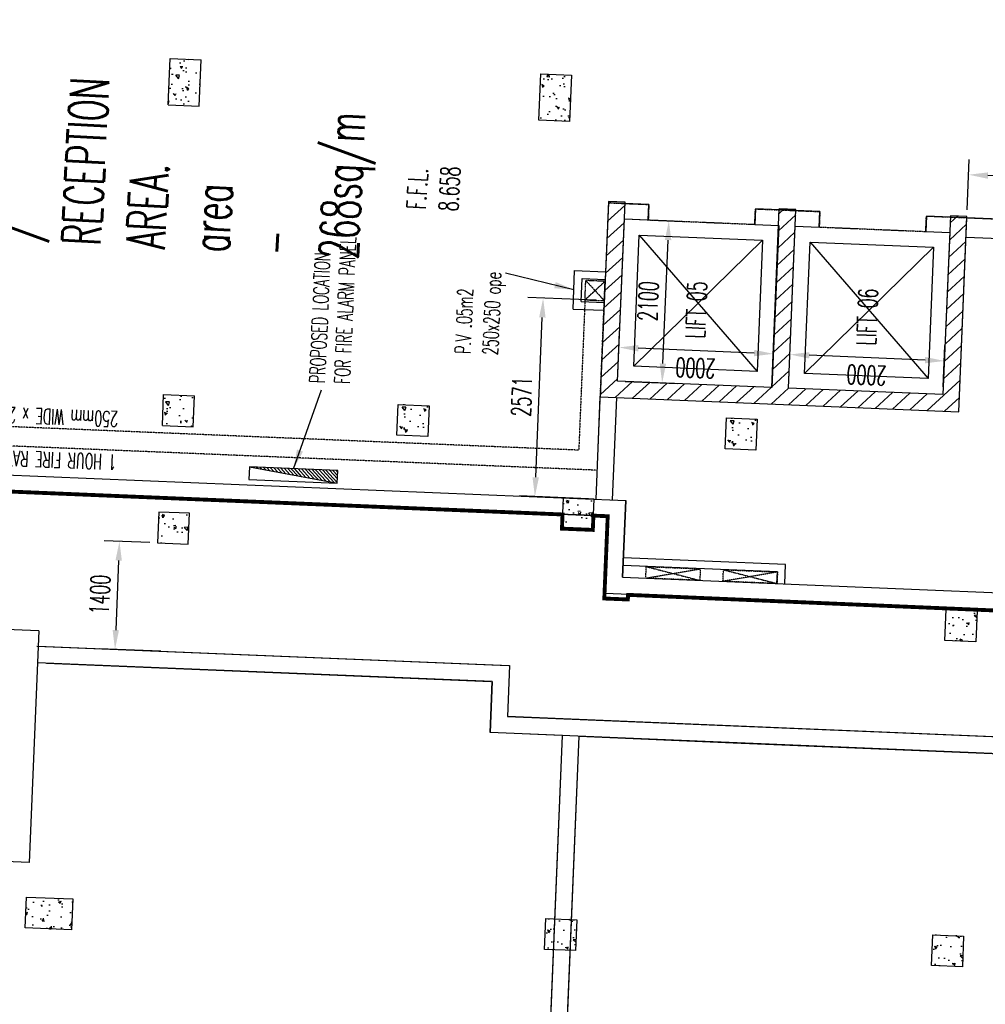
# Model space of a CAD drawing. Header units: millimetres. Extents: x 941089 to 2922714, y 799810 to 1997150.
# Tile 39 of 99: x 960613 to 973112, y 956780 to 969524. Entities that reach past the tile are written whole.
import ezdxf

# ---------------------------------------------------------------- set-up
doc = ezdxf.new("R2010")
doc.units = ezdxf.units.MM
doc.header["$LTSCALE"] = 10
doc.header["$PDMODE"] = 3
doc.header["$PDSIZE"] = 5
doc.linetypes.add('DASHDOT', pattern=[1, 0.5, -0.25, 0, -0.25])
doc.linetypes.add('L - PL-ext-00$0$HIDDEN', pattern=[0.375, 0.25, -0.125])
doc.layers.get('DEFPOINTS').update_dxf_attribs({"color": 21})
for name, color, linetype in [('AREA NET', 21, 'DASHDOT'), ('COLS EXT-00$0$CONC-SECTION', 6, 'Continuous'), ('COLS EXT-00$0$HATCH', 22, 'Continuous'), ('COLS EXT-00$0$WALL-INTERNAL', 4, 'Continuous'), ('COLS-00$0$CONC-SECTION', 6, 'Continuous'), ('COLS-00$0$HATCH', 22, 'Continuous'), ('FO-00$0$PL-00$0$FIT OUT AREA', 21, 'Continuous'), ('L - PL-ext-00$0$DIMS-MASONARY', 21, 'Continuous'), ('L - PL-ext-00$0$HIDDEN', 1, 'L - PL-ext-00$0$HIDDEN'), ('L - PL-ext-00$0$OPE', 21, 'L - PL-ext-00$0$HIDDEN'), ('L - PL-ext-00$0$STAIRS', 2, 'Continuous'), ('L - PL-ext-00$0$TEXT-25', 2, 'Continuous'), ('L - PL-ext-00$0$TEXT-35', 7, 'Continuous'), ('L - PL-ext-00$0$WALL-INTERNAL', 4, 'Continuous'), ('L - PL-ext-00$0$ZZ-VENT-DUCTS', 21, 'L - PL-ext-00$0$HIDDEN'), ('L-PL-00$0$FIT OUT AREA', 1, 'Continuous'), ('L-PL-00$0$TEXT-35', 7, 'Continuous'), ('L-PL-00$0$WALL-INTERNAL', 4, 'Continuous'), ('L-PL-00$0$WALL-STUD-PARTITIONS', 2, 'Continuous'), ('REVISION', 1, 'DASHDOT')]:
    doc.layers.add(name, color=color, linetype=linetype)
doc.styles.add('L - PL-ext-00$0$PL-01$0$STANDARD', font='romans.shx', dxfattribs={"width": 0.6})
doc.styles.add('L - PL-ext-00$0$ROMANS', font='romans.shx', dxfattribs={"width": 0.6})
doc.styles.add('L - PL-ext-00$0$Standard', font='romans.shx', dxfattribs={"width": 0.6})
doc.styles.add('L-PL-00$0$PL-01$0$STANDARD', font='romans.shx', dxfattribs={"width": 0.6})
doc.dimstyles.new('L - PL-ext-00$0$ROYCETON', dxfattribs={"dimscale": 100, "dimtxt": 2.5, "dimasz": 2.5, "dimexe": 2, "dimexo": 1, "dimgap": 1, "dimtad": 1, "dimdec": 0, "dimtxsty": 'L - PL-ext-00$0$Standard', "dimcen": 2.5, "dimclrd": 256, "dimclre": 256, "dimclrt": 2, "dimaunit": 1, "dimazin": 0, "dimtfac": 1, "dimtdec": 0, "dimtmove": 0, "dimatfit": 3, "dimfxl": 0, "dimarcsym": 0})
pattern_1 = [(131.636498, (0, 0), (84.537704, 355.85757), [38.1, -419.1]), (76.636498, (0, 0), (-388.30192, -14.15659), [30.48, -335.28]), (182.087498, (7.04, 29.65), (-303.7623, 341.70203), [32.38, -356.18]), (127.820698, (-100.5, 14.8), (162.04886, 524.16198), [57.15, -628.65]), (178.272098, (-87, 58.46), (-420.52623, 541.73646), [48.57, -534.27]), (72.820498, (-100.5, 14.8), (-420.52525, 541.73707), [45.72, -502.92]), (102.636498, (-68, 61.34), (246.461515, 270.25535), [38.1, -419.1]), (47.636498, (-68, 61.34), (-346.47976, 175.87087), [30.48, -335.28]), (153.087898, (-47.46, 83.86), (-100.01918, 446.12552), [32.38, -356.18]), (119.136498, (0, 0), (-166.413132, 30.709053), [0, -331.216, 0, -340.36, 0, -336.55]), (89.136498, (0, 0), (-178.792128, 161.361192), [0, -194.056, 0, -323.596, 0, -128.27]), (49.136498, (-16.48, -112.08), (50.779711, 266.630705), [0, -127, 0, -396.24, 0, -525.78]), (39.136498, (-23.87, -162.34), (-7.220553, 300.50442), [0, -165.1, 0, -263.144, 0, -373.38])]
pattern_2 = [(47.623854, (0, 0), (362.734386, -46.9574), [38.1, -419.1]), (352.623854, (0, 0), (-54.58275, 384.70705), [30.48, -335.28]), (98.074854, (30.23, -3.9), (308.15288, 337.74786), [32.38, -356.18]), (43.808054, (4.2, 101.5), (538.2058, -106.49006), [57.15, -628.65]), (94.259454, (49.06, 92.64), (494.9166, 474.74022), [48.57, -534.27]), (348.807854, (4.2, 101.5), (494.9173, 474.7393), [45.72, -502.92]), (18.623854, (53.92, 74.03), (294.48924, -216.92699), [38.1, -419.1]), (323.623854, (53.9, 74.03), (138.77053, 362.93461), [30.48, -335.28]), (69.075254, (78.46, 55.95), (433.25897, 146.00847), [32.38, -356.18]), (35.123854, (0, 0), (13.183147, 168.708568), [0, -331.216, 0, -340.36, 0, -336.55]), (5.123854, (0, 0), (141.83133, 194.64823), [0, -194.056, 0, -323.596, 0, -128.27]), (325.123854, (-113.19, 4.7), (270.472999, -22.690725), [0, -127, 0, -396.24, 0, -525.78]), (315.123854, (-163.94, 6.8), (298.11198, 38.526478), [0, -165.1, 0, -263.144, 0, -373.38])]

# ---------------------------------------------------------------- blocks, each defined once
blk = doc.blocks.new('COLS EXT-00')
at = {"layer": 'COLS EXT-00$0$HATCH'}
h = blk.add_hatch(dxfattribs=at)
h.set_pattern_fill('AR-CONC', color=256, scale=2, style=0)
h.set_pattern_definition(pattern_2)
h.paths.add_polyline_path([(962961, 969005), (962561, 969021), (962557, 968922), (962957, 968905)])
h.paths.add_polyline_path([(962940, 968505), (962541, 968522), (962536, 968422), (962936, 968405)])
h = blk.add_hatch(dxfattribs=at)
h.set_pattern_fill('AR-CONC', color=256, scale=2, angle=84.0126, style=0)
h.set_pattern_definition(pattern_1)
h.paths.add_polyline_path([(962940, 968505), (962957, 968905), (962557, 968922), (962541, 968522)])
h = blk.add_hatch(dxfattribs=at)
h.set_pattern_fill('AR-CONC', color=256, scale=2, style=0)
h.set_pattern_definition(pattern_2)
h.paths.add_polyline_path([(967757, 968806), (967357, 968822), (967353, 968723), (967753, 968706)])
h.paths.add_polyline_path([(967736, 968306), (967336, 968323), (967332, 968223), (967732, 968206)])
h = blk.add_hatch(dxfattribs=at)
h.set_pattern_fill('AR-CONC', color=256, scale=2, angle=84.0126, style=0)
h.set_pattern_definition(pattern_1)
h.paths.add_polyline_path([(967736, 968306), (967753, 968706), (967353, 968723), (967336, 968323)])
h = blk.add_hatch(dxfattribs=at)
h.set_pattern_fill('ANSI31', color=256, scale=50, style=0)
h.set_pattern_definition([(42.6164, (970565, 964754.97), (-107.4875, 116.825), [])])
h.paths.add_polyline_path([(970661, 967068), (970446, 967077), (970350, 964764), (968352, 964847), (968449, 967160), (968234, 967169), (968128, 964641), (972769, 964448), (972875, 966976), (972660, 966985), (972564, 964672), (970565, 964755)])
h = blk.add_hatch(dxfattribs=at)
h.set_pattern_fill('AR-CONC', color=256, scale=2, angle=84.0126, style=0)
h.set_pattern_definition(pattern_1)
h.paths.add_polyline_path([(962859, 964255), (962876, 964654), (962476, 964671), (962460, 964271)])
h = blk.add_hatch(dxfattribs=at)
h.set_pattern_fill('AR-CONC', color=256, scale=2, angle=84.0126, style=0)
h.set_pattern_definition([(131.636498, (-2181.6, 90.55), (84.537704, 355.85757), [38.1, -419.1]), (76.636498, (-2181.6, 90.55), (-388.30192, -14.15659), [30.48, -335.28]), (182.087498, (-2174.55, 120.2), (-303.7623, 341.70203), [32.38, -356.18]), (127.820698, (-2282.1, 105.32), (162.04886, 524.16198), [57.15, -628.65]), (178.272098, (-2268.6, 149), (-420.52623, 541.73646), [48.57, -534.27]), (72.820498, (-2282.1, 105.3), (-420.52525, 541.73707), [45.72, -502.92]), (102.636498, (-2249.6, 151.9), (246.461515, 270.25535), [38.1, -419.1]), (47.636498, (-2249.6, 151.9), (-346.47976, 175.87087), [30.48, -335.28]), (153.087898, (-2229.06, 174.4), (-100.01918, 446.12552), [32.38, -356.18]), (119.136498, (-2181.59, 90.55), (-166.413132, 30.709053), [0, -331.216, 0, -340.36, 0, -336.55]), (89.136498, (-2181.6, 90.55), (-178.792128, 161.361192), [0, -194.056, 0, -323.596, 0, -128.27]), (49.136498, (-2198.07, -21.53), (50.779711, 266.630705), [0, -127, 0, -396.24, 0, -525.78]), (39.136498, (-2205.46, -71.8), (-7.220553, 300.50442), [0, -165.1, 0, -263.144, 0, -373.38])])
h.paths.add_polyline_path([(965897, 964129), (965913, 964528), (965514, 964545), (965497, 964145)])
h = blk.add_hatch(dxfattribs=at)
h.set_pattern_fill('AR-CONC', color=256, scale=2, angle=84.0126, style=0)
h.set_pattern_definition([(131.636498, (2065.95, -85.38), (84.537704, 355.85757), [38.1, -419.1]), (76.636498, (2065.95, -85.38), (-388.30192, -14.15659), [30.48, -335.28]), (182.087498, (2073, -55.73), (-303.7623, 341.70203), [32.38, -356.18]), (127.820698, (1965.43, -70.6), (162.04886, 524.16198), [57.15, -628.65]), (178.272098, (1978.93, -26.9), (-420.52623, 541.73646), [48.57, -534.27]), (72.820498, (1965.43, -70.6), (-420.52525, 541.73707), [45.72, -502.92]), (102.636498, (1997.95, -24.04), (246.461515, 270.25535), [38.1, -419.1]), (47.636498, (1997.95, -24.04), (-346.47976, 175.87087), [30.48, -335.28]), (153.087898, (2018.5, -1.5), (-100.01918, 446.12552), [32.38, -356.18]), (119.136498, (2065.95, -85.38), (-166.413132, 30.709053), [0, -331.216, 0, -340.36, 0, -336.55]), (89.136498, (2065.95, -85.38), (-178.792128, 161.361192), [0, -194.056, 0, -323.596, 0, -128.27]), (49.136498, (2049.47, -197.46), (50.779711, 266.630705), [0, -127, 0, -396.24, 0, -525.78]), (39.136498, (2042.08, -247.72), (-7.220553, 300.50442), [0, -165.1, 0, -263.144, 0, -373.38])])
h.paths.add_polyline_path([(970144, 963953), (970161, 964352), (969761, 964369), (969745, 963969)])
at = {"layer": 'COLS EXT-00$0$CONC-SECTION'}
for p, q in [((962536, 968422), (962561, 969021)), ((962561, 969021), (962961, 969005)), ((962936, 968405), (962961, 969005)), ((967332, 968223), (967357, 968822)), ((967357, 968822), (967757, 968806)), ((967757, 968806), (967732, 968206)), ((962536, 968422), (962936, 968405)), ((967732, 968206), (967332, 968223)), ((962460, 964271), (962476, 964671)), ((962476, 964671), (962876, 964654)), ((962859, 964255), (962876, 964654)), ((962460, 964271), (962859, 964255))]:
    blk.add_line(p, q, dxfattribs=at)
for points in [[(965497, 964145), (965514, 964545), (965913, 964528), (965897, 964129)], [(969745, 963969), (969761, 964369), (970161, 964352), (970144, 963953)]]:
    blk.add_lwpolyline(points, close=True, dxfattribs=at)
at = {"layer": 'COLS EXT-00$0$WALL-INTERNAL'}
for p, q in [((968234, 967169), (968128, 964641)), ((968449, 967160), (968234, 967169)), ((968352, 964847), (968449, 967160)), ((970350, 964764), (970446, 967077)), ((970661, 967068), (970446, 967077)), ((970565, 964755), (970661, 967068)), ((972660, 966985), (972564, 964672)), ((972875, 966976), (972660, 966985)), ((972769, 964448), (972875, 966976)), ((972875, 966976), (972875, 966976)), ((970350, 964764), (968352, 964847)), ((972564, 964672), (970565, 964755)), ((968128, 964641), (972769, 964448))]:
    blk.add_line(p, q, dxfattribs=at)
blk = doc.blocks.new('COLS-00')
at = {"layer": 'COLS-00$0$HATCH'}
h = blk.add_hatch(dxfattribs=at)
h.set_pattern_fill('AR-CONC', color=256, scale=2, angle=84.0017, style=0)
h.set_pattern_definition([(137.622612, (2045845.23, 1871622.37), (46.96526, 362.73337), [38.1, -419.1]), (82.622612, (2045845.23, 1871622.37), (-384.70823, -54.57441), [30.48, -335.28]), (188.073612, (2045849.15, 1871652.6), (-337.74118, 308.1602), [32.38, -356.18]), (133.806812, (2045743.7, 1871626.6), (106.50173, 538.20349), [57.15, -628.65]), (184.25821, (2045752.6, 1871671.43), (-474.72949, 494.92688), [48.57, -534.27]), (78.80661, (2045743.7, 1871626.6), (-474.72858, 494.92759), [45.72, -502.92]), (108.622612, (2045771.2, 1871676.28), (216.93337, 294.48454), [38.1, -419.1]), (53.622612, (2045771.2, 1871676.3), (-362.9316, 138.7784), [30.48, -335.28]), (159.074012, (2045789.3, 1871700.82), (-145.999084, 433.26214), [32.38, -356.18]), (125.122612, (2045845.23, 1871622.37), (-168.708282, 13.186803), [0, -331.216, 0, -340.36, 0, -336.55]), (95.122612, (2045845.23, 1871622.37), (-194.645156, 141.835548), [0, -194.056, 0, -323.596, 0, -128.27]), (55.122612, (2045840.53, 1871509.18), (22.696586, 270.472507), [0, -127, 0, -396.24, 0, -525.78]), (45.122612, (2045838.43, 1871458.42), (-38.520017, 298.112817), [0, -165.1, 0, -263.144, 0, -373.38])])
h.paths.add_polyline_path([(967632, 962937), (968032, 962920), (968049, 963320), (967649, 963336)])
h = blk.add_hatch(dxfattribs=at)
h.set_pattern_fill('AR-CONC', color=256, scale=2, angle=84.0017, style=0)
h.set_pattern_definition([(137.622612, (2040609.74, 1871438.4), (46.96526, 362.73337), [38.1, -419.1]), (82.622612, (2040609.74, 1871438.4), (-384.70823, -54.57441), [30.48, -335.28]), (188.073612, (2040613.65, 1871468.63), (-337.74118, 308.1602), [32.38, -356.18]), (133.806812, (2040508.23, 1871442.6), (106.50173, 538.20349), [57.15, -628.65]), (184.25821, (2040517.1, 1871487.46), (-474.72949, 494.92688), [48.57, -534.27]), (78.80661, (2040508.2, 1871442.6), (-474.72858, 494.92759), [45.72, -502.92]), (108.622612, (2040535.7, 1871492.32), (216.93337, 294.48454), [38.1, -419.1]), (53.622612, (2040535.7, 1871492.3), (-362.9316, 138.7784), [30.48, -335.28]), (159.074012, (2040553.8, 1871516.86), (-145.999084, 433.26214), [32.38, -356.18]), (125.122612, (2040609.74, 1871438.4), (-168.708282, 13.186803), [0, -331.216, 0, -340.36, 0, -336.55]), (95.122612, (2040609.74, 1871438.4), (-194.645156, 141.835548), [0, -194.056, 0, -323.596, 0, -128.27]), (55.122612, (2040605.04, 1871325.21), (22.696586, 270.472507), [0, -127, 0, -396.24, 0, -525.78]), (45.122612, (2040602.93, 1871274.46), (-38.520017, 298.112817), [0, -165.1, 0, -263.144, 0, -373.38])])
h.paths.add_polyline_path([(962397, 962753), (962796, 962736), (962813, 963136), (962413, 963152)])
h = blk.add_hatch(dxfattribs=at)
h.set_pattern_fill('AR-CONC', color=256, scale=2, angle=84.0029, style=0)
h.set_pattern_definition([(137.623854, (45577.3, 2036489.43), (46.9574, 362.734386), [38.1, -419.1]), (82.623854, (45577.3, 2036489.43), (-384.70705, -54.58275), [30.48, -335.28]), (188.074854, (45581.23, 2036519.66), (-337.74786, 308.15288), [32.38, -356.18]), (133.808054, (45475.8, 2036493.65), (106.49006, 538.2058), [57.15, -628.65]), (184.259454, (45484.7, 2036538.5), (-474.74022, 494.9166), [48.57, -534.27]), (78.807854, (45475.8, 2036493.65), (-474.7393, 494.9173), [45.72, -502.92]), (108.623854, (45503.3, 2036543.35), (216.92699, 294.48924), [38.1, -419.1]), (53.623854, (45503.3, 2036543.35), (-362.93461, 138.77053), [30.48, -335.28]), (159.075254, (45521.36, 2036567.9), (-146.00847, 433.25897), [32.38, -356.18]), (125.123854, (45577.31, 2036489.43), (-168.708568, 13.183147), [0, -331.216, 0, -340.36, 0, -336.55]), (95.123854, (45577.31, 2036489.43), (-194.64823, 141.83133), [0, -194.056, 0, -323.596, 0, -128.27]), (55.123854, (45572.62, 2036376.25), (22.690725, 270.472999), [0, -127, 0, -396.24, 0, -525.78]), (45.123854, (45570.5, 2036325.5), (-38.526478, 298.111982), [0, -165.1, 0, -263.144, 0, -373.38])])
h.paths.add_polyline_path([(972589, 961489), (972606, 961889), (973005, 961872), (972989, 961473)])
h = blk.add_hatch(dxfattribs=at)
h.set_pattern_fill('AR-CONC', color=256, scale=2, angle=-5.9875, style=0)
h.set_pattern_definition([(47.633438, (2035545.9, 1885360.36), (362.742236, -46.89672), [38.1, -419.1]), (352.633438, (2035545.9, 1885360.36), (-54.6471, 384.69791), [30.48, -335.28]), (98.084438, (2035576.1, 1885356.45), (308.09638, 337.7994), [32.38, -356.18]), (43.817638, (2035550.1, 1885461.87), (538.2236, -106.40003), [57.15, -628.65]), (94.26904, (2035594.93, 1885453), (494.83717, 474.823), [48.57, -534.27]), (348.81744, (2035550.1, 1885461.9), (494.83788, 474.8221), [45.72, -502.92]), (18.633438, (2035599.8, 1885434.4), (294.525526, -216.877724), [38.1, -419.1]), (323.633438, (2035599.8, 1885434.4), (138.70982, 362.95782), [30.48, -335.28]), (69.084838, (2035624.33, 1885416.32), (433.23454, 146.08095), [32.38, -356.18]), (35.133438, (2035545.89, 1885360.36), (13.154925, 168.710771), [0, -331.216, 0, -340.36, 0, -336.55]), (5.133438, (2035545.89, 1885360.36), (141.798768, 194.671952), [0, -194.056, 0, -323.596, 0, -128.27]), (325.133438, (2035432.7, 1885365.04), (270.47679, -22.64548), [0, -127, 0, -396.24, 0, -525.78]), (315.133438, (2035381.94, 1885367.14), (298.105533, 38.576345), [0, -165.1, 0, -263.144, 0, -373.38])])
h.paths.add_polyline_path([(960701, 958169), (961300, 958144), (961284, 957744), (960684, 957769)])
h = blk.add_hatch(dxfattribs=at)
h.set_pattern_fill('AR-CONC', color=256, scale=2, angle=84.0125, style=0)
h.set_pattern_definition([(137.633438, (40207.33, 2032136.54), (46.89672, 362.742236), [38.1, -419.1]), (82.633438, (40207.33, 2032136.54), (-384.69791, -54.6471), [30.48, -335.28]), (188.084438, (40211.24, 2032166.77), (-337.7994, 308.09638), [32.38, -356.18]), (133.817638, (40105.8, 2032140.73), (106.40003, 538.2236), [57.15, -628.65]), (184.26904, (40114.7, 2032185.6), (-474.823, 494.83717), [48.57, -534.27]), (78.81744, (40105.8, 2032140.73), (-474.8221, 494.83788), [45.72, -502.92]), (108.633438, (40133.3, 2032190.44), (216.877724, 294.525526), [38.1, -419.1]), (53.633438, (40133.3, 2032190.44), (-362.95782, 138.70982), [30.48, -335.28]), (159.084838, (40151.37, 2032215), (-146.08095, 433.23454), [32.38, -356.18]), (125.133438, (40207.33, 2032136.54), (-168.710771, 13.154925), [0, -331.216, 0, -340.36, 0, -336.55]), (95.133438, (40207.33, 2032136.54), (-194.671952, 141.798768), [0, -194.056, 0, -323.596, 0, -128.27]), (55.133438, (40202.65, 2032023.35), (22.64548, 270.47679), [0, -127, 0, -396.24, 0, -525.78]), (45.133438, (40200.55, 2031972.6), (-38.576345, 298.105533), [0, -165.1, 0, -263.144, 0, -373.38])])
h.paths.add_polyline_path([(967407, 957491), (967424, 957891), (967823, 957874), (967807, 957475)])
h = blk.add_hatch(dxfattribs=at)
h.set_pattern_fill('AR-CONC', color=256, scale=2, angle=84.0125, style=0)
h.set_pattern_definition([(137.633438, (45215.4, 2031926.47), (46.89672, 362.742236), [38.1, -419.1]), (82.633438, (45215.4, 2031926.47), (-384.69791, -54.6471), [30.48, -335.28]), (188.084438, (45219.3, 2031956.7), (-337.7994, 308.09638), [32.38, -356.18]), (133.817638, (45113.9, 2031930.67), (106.40003, 538.2236), [57.15, -628.65]), (184.26904, (45122.76, 2031975.5), (-474.823, 494.83717), [48.57, -534.27]), (78.81744, (45113.9, 2031930.67), (-474.8221, 494.83788), [45.72, -502.92]), (108.633438, (45141.37, 2031980.37), (216.877724, 294.525526), [38.1, -419.1]), (53.633438, (45141.37, 2031980.37), (-362.95782, 138.70982), [30.48, -335.28]), (159.084838, (45159.44, 2032004.9), (-146.08095, 433.23454), [32.38, -356.18]), (125.133438, (45215.4, 2031926.47), (-168.710771, 13.154925), [0, -331.216, 0, -340.36, 0, -336.55]), (95.133438, (45215.4, 2031926.47), (-194.671952, 141.798768), [0, -194.056, 0, -323.596, 0, -128.27]), (55.133438, (45210.73, 2031813.28), (22.64548, 270.47679), [0, -127, 0, -396.24, 0, -525.78]), (45.133438, (45208.63, 2031762.53), (-38.576345, 298.105533), [0, -165.1, 0, -263.144, 0, -373.38])])
h.paths.add_polyline_path([(972415, 957281), (972432, 957681), (972831, 957664), (972815, 957265)])
at = {"layer": 'COLS-00$0$CONC-SECTION'}
for points in [[(968049, 963320), (967649, 963336), (967632, 962937), (968032, 962920)], [(962813, 963136), (962413, 963152), (962397, 962753), (962796, 962736)], [(972589, 961489), (972606, 961889), (973005, 961872), (972989, 961473)], [(960701, 958169), (961300, 958144), (961284, 957744), (960684, 957769)], [(967407, 957491), (967424, 957891), (967823, 957874), (967807, 957475)], [(972415, 957281), (972432, 957681), (972831, 957664), (972815, 957265)]]:
    blk.add_lwpolyline(points, close=True, dxfattribs=at)
blk = doc.blocks.new('FO-00')
at = {"layer": 'DEFPOINTS', "color": 5, "const_width": 50}
blk.add_lwpolyline([(957704.6, 963532.1), (967639.9, 963119.9), (967632.3, 962936.8), (968031.9, 962920.2), (968039.6, 963105), (968224.7, 963097.4), (968180.7, 962032.4), (968485.5, 962019.8), (968487.9, 962079.6), (977153.4, 961710.5)], dxfattribs=at)
at = {"layer": 'FO-00$0$PL-00$0$FIT OUT AREA'}
for points in [[(967854.3, 960248.7), (969848.5, 960166.3), (972994.3, 960036.3), (979939.6, 959748.3), (979958.7, 960210.3), (982215.2, 960117), (982295, 962045.4), (980038.4, 962138.7), (980264.1, 967596.5), (980805.4, 967574.1), (980806.8, 967609.1), (994216.1, 967054.9), (994167.5, 965782.6), (994481.6, 965770.3), (994302, 961121.3), (993987.9, 961133.5), (993885.2, 958475.5), (994200, 958463.3), (994020.3, 953814.2)], [(967666.1, 955693.5), (967854.3, 960248.7)]]:
    blk.add_lwpolyline(points, dxfattribs=at)
blk = doc.blocks.new('L-PL-00')
at = {"layer": 'L-PL-00$0$FIT OUT AREA'}
for points in [[(967854.3, 960248.7), (969848.5, 960166.3), (972994.3, 960036.3), (979939.6, 959748.3), (979958.7, 960210.3), (982215.2, 960117), (982295, 962045.4), (980038.4, 962138.7), (980264.1, 967596.5), (980805.4, 967574.1), (980806.8, 967609.1), (994216.1, 967054.9), (994167.5, 965782.6), (994481.6, 965770.3), (994302, 961121.3), (993987.9, 961133.5), (993885.2, 958475.5), (994200, 958463.3), (994020.3, 953814.2)], [(967666.1, 955693.5), (967854.3, 960248.7)]]:
    blk.add_lwpolyline(points, dxfattribs=at)
at = {"layer": 'L-PL-00$0$WALL-INTERNAL'}
for p, q in [((955582.6, 963834.8, 0), (968458.4, 963302.9)), ((968234.7, 963096.9), (955573.8, 963620.2)), ((968458.4, 963302.9), (968417.3, 962308.1)), ((968234.7, 963096.9), (968193.6, 962102.2)), ((968417.3, 962308.1), (977163.2, 961946.7)), ((968193.6, 962102.2), (977154.3, 961731.8)), ((960862.3, 961614.3), (955509.8, 961836.4)), ((960862.3, 961614.3), (955509.8, 961836.4)), ((960862.3, 961614.3), (956292.4, 961803.9)), ((960862.3, 961614.3), (960737.9, 958616.8)), ((960854.1, 961415.1), (966953.8, 961163.8)), ((966730.1, 960957.9), (960845.2, 961201.1)), ((966953.8, 961163.8), (966926.5, 960503.5)), ((966730.1, 960957.9), (966702.7, 960296.3)), ((966926.5, 960503.5), (979733.8, 959973.8)), ((979939.6, 959748.3), (966702.7, 960296.3)), ((967451.3, 955702.3), (967639.6, 960257.6)), ((967666.1, 955693.5), (967854.3, 960248.7)), ((960737.9, 958616.8), (955376.1, 958838.4))]:
    blk.add_line(p, q, dxfattribs=at)
at = {"layer": 'L-PL-00$0$WALL-STUD-PARTITIONS'}
blk.add_lwpolyline([(960845.2, 961201.1), (960737.9, 958616.8), (955376.1, 958838.4), (954462, 936489.9), (965384.6, 936027.9), (965940.4, 936005), (966636, 935976.2), (966812.9, 940256.5), (966812.9, 940256.5), (966989.8, 944536.9), (966998.7, 944751.7), (967639.6, 960257.6), (966702.7, 960296.3), (966730.1, 960957.9), (960845.2, 961201.1)], dxfattribs=at)
at = {"layer": 'L-PL-00$0$TEXT-35', "insert": (965986.3, 966362), "char_height": 500, "width": 1, "attachment_point": 7, "rotation": 86.96111, "style": 'L-PL-00$0$PL-01$0$STANDARD'}
blk.add_mtext('ENTRANCE FOYER / \\PRECEPTION AREA.\\Parea - 268sq/m\\P    ', dxfattribs=at)
blk = doc.blocks.new('*D822')
at = {"layer": 'DEFPOINTS', "color": 0}
for p in [(968440, 966945), (969016, 966921), (968353, 964847)]:
    blk.add_point(p, dxfattribs=at)
at = {"layer": 'L - PL-ext-00$0$DIMS-MASONARY', "lineweight": -2}
for p, q in [((968540, 966941), (969216, 966913)), ((968939, 965073), (969006, 966671)), ((968452, 964843), (969129, 964815))]:
    blk.add_line(p, q, dxfattribs=at)
at = {"layer": 'L - PL-ext-00$0$DIMS-MASONARY'}
for points in [[(968964, 966673), (969048, 966670), (969016, 966921)], [(968898, 965075), (968981, 965071), (968929, 964823)]]:
    blk.add_solid(points, dxfattribs=at)
at = {"layer": 'L - PL-ext-00$0$DIMS-MASONARY', "color": 2, "insert": (968748, 965882), "char_height": 250, "attachment_point": 5, "rotation": 87.6164, "style": 'L - PL-ext-00$0$Standard'}
blk.add_mtext('2100', dxfattribs=at)
blk = doc.blocks.new('*D823')
at = {"layer": 'DEFPOINTS', "color": 0}
for p in [(968371, 965282), (968353, 964847), (970351, 964764)]:
    blk.add_point(p, dxfattribs=at)
at = {"layer": 'L - PL-ext-00$0$DIMS-MASONARY', "lineweight": -2}
for p, q in [((968357, 964947), (968379, 965482)), ((970355, 964864), (970377, 965399)), ((970119, 965209), (968620, 965272))]:
    blk.add_line(p, q, dxfattribs=at)
at = {"layer": 'L - PL-ext-00$0$DIMS-MASONARY'}
for points in [[(968619, 965230), (968622, 965313), (968371, 965282)], [(970117, 965168), (970121, 965251), (970369, 965199)]]:
    blk.add_solid(points, dxfattribs=at)
at = {"layer": 'L - PL-ext-00$0$DIMS-MASONARY', "color": 2, "insert": (969360, 965016), "char_height": 250, "attachment_point": 5, "rotation": 177.6164, "style": 'L - PL-ext-00$0$Standard'}
blk.add_mtext('2000', dxfattribs=at)
blk = doc.blocks.new('*D824')
at = {"layer": 'DEFPOINTS', "color": 0}
for p in [(970584, 965190), (970566, 964755), (972564, 964672)]:
    blk.add_point(p, dxfattribs=at)
at = {"layer": 'L - PL-ext-00$0$DIMS-MASONARY', "lineweight": -2}
for p, q in [((970570, 964855), (970592, 965390)), ((972568, 964772), (972590, 965307)), ((972332, 965117), (970834, 965180))]:
    blk.add_line(p, q, dxfattribs=at)
at = {"layer": 'L - PL-ext-00$0$DIMS-MASONARY'}
for points in [[(970832, 965138), (970835, 965221), (970584, 965190)], [(972330, 965076), (972334, 965159), (972582, 965107)]]:
    blk.add_solid(points, dxfattribs=at)
at = {"layer": 'L - PL-ext-00$0$DIMS-MASONARY', "color": 2, "insert": (971574, 964924), "char_height": 250, "attachment_point": 5, "rotation": 177.6164, "style": 'L - PL-ext-00$0$Standard'}
blk.add_mtext('2000', dxfattribs=at)
blk = doc.blocks.new('*D792')
at = {"layer": 'DEFPOINTS', "color": 0}
for p in [(962397, 962753), (961847, 961374), (962539, 961346)]:
    blk.add_point(p, dxfattribs=at)
at = {"layer": 'L - PL-ext-00$0$DIMS-MASONARY', "lineweight": -2}
for p, q in [((962297, 962757), (961705, 962781)), ((961894, 962523), (961857, 961624)), ((962439, 961350), (961647, 961383))]:
    blk.add_line(p, q, dxfattribs=at)
at = {"layer": 'L - PL-ext-00$0$DIMS-MASONARY'}
for points in [[(961853, 962525), (961936, 962522), (961905, 962773)], [(961816, 961626), (961899, 961622), (961847, 961374)]]:
    blk.add_solid(points, dxfattribs=at)
at = {"layer": 'L - PL-ext-00$0$DIMS-MASONARY', "color": 2, "insert": (961651, 962083), "char_height": 250, "attachment_point": 5, "rotation": 87.6334, "style": 'L - PL-ext-00$0$Standard'}
blk.add_mtext('1400', dxfattribs=at)
blk = doc.blocks.new('*D794')
at = {"layer": 'DEFPOINTS', "color": 0}
for p in [(967389, 965920), (968173, 965888), (968074, 963319)]:
    blk.add_point(p, dxfattribs=at)
at = {"layer": 'L - PL-ext-00$0$DIMS-MASONARY', "lineweight": -2}
for p, q in [((968073, 965892), (967189, 965929)), ((967293, 963601), (967378, 965671)), ((967974, 963323), (967083, 963360))]:
    blk.add_line(p, q, dxfattribs=at)
at = {"layer": 'L - PL-ext-00$0$DIMS-MASONARY'}
for points in [[(967337, 965672), (967420, 965669), (967389, 965920)], [(967251, 963603), (967334, 963600), (967282, 963351)]]:
    blk.add_solid(points, dxfattribs=at)
at = {"layer": 'L - PL-ext-00$0$DIMS-MASONARY', "color": 2, "insert": (967111, 964645), "char_height": 250, "attachment_point": 5, "rotation": 87.6334, "style": 'L - PL-ext-00$0$Standard'}
blk.add_mtext('2571', dxfattribs=at)
blk = doc.blocks.new('*D798')
at = {"layer": 'DEFPOINTS', "color": 0}
for p in [(972897, 967517), (972874, 966961), (975915, 966835)]:
    blk.add_point(p, dxfattribs=at)
at = {"layer": 'L - PL-ext-00$0$DIMS-MASONARY', "lineweight": -2}
for p, q in [((972878, 967061), (972905, 967716)), ((975688, 967401), (973147, 967506)), ((975919, 966935), (975946, 967591))]:
    blk.add_line(p, q, dxfattribs=at)
at = {"layer": 'L - PL-ext-00$0$DIMS-MASONARY'}
for points in [[(973145, 967465), (973149, 967548), (972897, 967517)], [(975687, 967360), (975690, 967443), (975938, 967391)]]:
    blk.add_solid(points, dxfattribs=at)
at = {"layer": 'L - PL-ext-00$0$DIMS-MASONARY', "color": 2, "insert": (974408, 967229), "char_height": 250, "attachment_point": 5, "rotation": 177.6334, "style": 'L - PL-ext-00$0$Standard'}
blk.add_mtext('3044', dxfattribs=at)
blk = doc.blocks.new('L - PL-ext-00')
at = {"layer": 'L - PL-ext-00$0$WALL-INTERNAL'}
h = blk.add_hatch(dxfattribs=at)
h.set_pattern_fill('ANSI31', color=22, scale=10, angle=359.99011, style=0)
h.set_pattern_definition([(132.62354, (947994.087, 936140.353), (-23.36225, -21.500414), [])])
h.paths.add_polyline_path([(963586.5, 963734.9), (964723, 963525.1), (964723, 963525.1), (964729.7, 963687.6)])
blk.add_lwpolyline([(968233.1, 967154), (968757.9, 967132.2), (968749.6, 966932.4), (970128.4, 966875), (970136.7, 967074.8), (970971, 967040.1), (970962.7, 966840.2), (972341.5, 966782.8), (972349.8, 966982.7), (975915.1, 966835.1), (975904.7, 966585.3), (976853.9, 966546.1), (976864.2, 966795.9), (977363.7, 966775.2)])
at = {"layer": 'L - PL-ext-00$0$HIDDEN', "color": 22, "ltscale": 0.2}
for p, q in [((967930.6, 965898), (967940.9, 966147.8)), ((968190.7, 966137.4), (967930.6, 965898)), ((968190.7, 966137.4), (967940.9, 966147.8)), ((967940.9, 966147.8), (968180.4, 965887.6)), ((968180.4, 965887.6), (968190.7, 966137.4)), ((967930.6, 965898), (968180.4, 965887.6))]:
    blk.add_line(p, q, dxfattribs=at)
at = {"layer": 'L - PL-ext-00$0$HIDDEN', "color": 22, "ltscale": 0.4}
for p, q in [((967930.6, 965898), (967849.9, 963952.4, 0)), ((968089.3, 963692.3, 0), (968180.4, 965887.6)), ((967849.9, 963952.4, 0), (956472.9, 964422.6, 0)), ((968089.3, 963692.3, 0), (956212.8, 964183.2, 0))]:
    blk.add_line(p, q, dxfattribs=at)
at = {"layer": 'L - PL-ext-00$0$OPE'}
for p, q in [((968717.3, 962295.8), (969422.8, 962416.9)), ((968723.4, 962445.6), (969416.7, 962267)), ((969722.6, 962404.6), (970415.8, 962226)), ((970422, 962375.8), (969716.4, 962254.7))]:
    blk.add_line(p, q, dxfattribs=at)
for points in [[(968717.3, 962295.8), (968723.4, 962445.6), (969422.8, 962416.9), (969416.7, 962267)], [(969716.4, 962254.7), (969722.6, 962404.6), (970422, 962375.8), (970415.8, 962226)]]:
    blk.add_lwpolyline(points, close=True, dxfattribs=at)
at = {"layer": 'L - PL-ext-00$0$STAIRS', "color": 21}
for p, q in [((968631.4, 966737.1), (970159.3, 964972)), ((968560.7, 965038.6), (970230, 966670.6)), ((970844.5, 966645), (972372.4, 964879.9)), ((970773.8, 964946.5), (972443.1, 966578.4))]:
    blk.add_line(p, q, dxfattribs=at)
at = {"layer": 'L - PL-ext-00$0$STAIRS'}
for points in [[(968631.4, 966737.1), (970230, 966670.6), (970159.3, 964972), (968560.7, 965038.6), (968631.4, 966737.1)], [(970844.5, 966645), (972443.1, 966578.4), (972372.4, 964879.9), (970773.8, 964946.5), (970844.5, 966645)]]:
    blk.add_lwpolyline(points, dxfattribs=at)
at = {"layer": 'L - PL-ext-00$0$WALL-INTERNAL'}
for p, q in [((975915.1, 966835.1), (972874, 966960.8)), ((972863.7, 966711), (975904.7, 966585.3)), ((967775.5, 965779.2), (967796.3, 966278.8)), ((967796.3, 966278.8), (968195.9, 966262.3)), ((967879.5, 965875), (967892, 966174.7)), ((967891.9, 966174.7), (968191.8, 966162.3)), ((967879.5, 965875), (968179.4, 965862.6)), ((967775.5, 965779.2), (968175.3, 965762.7)), ((968073.8, 963318.8), (968128.5, 964641.2)), ((968288.6, 963309.9), (968343.3, 964632.3)), ((955582.6, 963834.8, 0), (968458.4, 963302.9)), ((956757.6, 963571.2), (968234.7, 963096.9)), ((968417.5, 962308.1), (968458.4, 963302.9)), ((968193.8, 962102.2), (968234.7, 963096.9)), ((970526, 962471.6), (968427.8, 962557.9)), ((970422, 962375.8), (968423.7, 962458)), ((970515.7, 962221.8), (970526, 962471.6)), ((968417.5, 962308.1), (977163.2, 961946.7)), ((970415.8, 962226), (970422, 962375.8)), ((968193.8, 962102.2), (977154.3, 961731.8)), ((960862.3, 961614.3), (955510.1, 961836.3)), ((960835.8, 961415.8), (966935.5, 961164.6)), ((960961, 961196.3), (966711.8, 960958.7)), ((966953.8, 961163.8), (966926.5, 960503.5)), ((966730.1, 960957.9), (966702.7, 960296.3)), ((973219.1, 960243.4), (966926.5, 960503.5)), ((972994.3, 960036.3), (966702.7, 960296.3)), ((972994.4, 960036.3), (979939.6, 959748.3))]:
    blk.add_line(p, q, dxfattribs=at)
at = {"layer": 'L - PL-ext-00$0$WALL-INTERNAL', "color": 22}
blk.add_line((963586.5, 963734.9), (964723, 963525.1), dxfattribs=at)
at = {"layer": 'L - PL-ext-00$0$WALL-INTERNAL'}
blk.add_lwpolyline([(968233.1, 967154), (968128.5, 964641.2), (972769.5, 964448), (972874, 966960.8), (972349.8, 966982.7), (972341.5, 966782.8), (972651.2, 966769.9), (972563.9, 964671.8), (970565.6, 964754.9), (970653, 966853.1), (970962.7, 966840.2), (970971, 967040.1), (970136.7, 967074.8), (970128.4, 966875), (970438.1, 966862.1), (970350.8, 964763.9), (968352.5, 964847.1), (968439.9, 966945.2), (968749.6, 966932.4), (968757.9, 967132.2), (968233.1, 967154)], dxfattribs=at)
at = {"layer": 'L - PL-ext-00$0$WALL-INTERNAL', "color": 22}
blk.add_lwpolyline([(963579.7, 963572.1), (964723, 963525.1), (964729.7, 963687.6), (963586.5, 963734.9)], close=True, dxfattribs=at)
at = {"layer": 'L - PL-ext-00$0$TEXT-25', "insert": (966703.4, 967018.5, 0), "char_height": 250, "width": 1, "attachment_point": 7, "rotation": 86.96107, "style": 'L - PL-ext-00$0$Standard'}
blk.add_mtext('F.F.L. 8.658\\P    ', dxfattribs=at)
at = {"layer": 'L - PL-ext-00$0$TEXT-35', "color": 2, "width": 0.6}
for s, rotation, style, p in [('PROPOSED LOCATION ', 87.56326, 'L - PL-ext-00$0$Standard', (964564.1, 964817.2)), ('FOR FIRE ALARM PANEL', 87.56326, 'L - PL-ext-00$0$Standard', (964887.2, 964807.3)), ('250mm WIDE x 250mm DEEP', 177.87309, 'L - PL-ext-00$0$ROMANS', (961891.2, 964452.8, 0)), ('1 HOUR FIRE RATED DUCT', 177.87309, 'L - PL-ext-00$0$ROMANS', (961869.9, 963895.7, 0))]:
    blk.add_text(s, height=200, rotation=rotation, dxfattribs=dict(at, style=style)).set_placement(p)
at = {"layer": 'L - PL-ext-00$0$TEXT-35', "style": 'L - PL-ext-00$0$PL-01$0$STANDARD', "width": 0.6}
for s, p in [('LIFT 05', (969481.3, 965393.2)), ('LIFT 06', (971694.4, 965301.1))]:
    blk.add_text(s, height=250, rotation=87.63343, dxfattribs=at).set_placement(p)
at = {"layer": 'L - PL-ext-00$0$ZZ-VENT-DUCTS', "color": 2, "style": 'L - PL-ext-00$0$ROMANS', "width": 0.6}
for s, p in [('250x250 ope ', (966803.9, 965180.6, 0)), ('P.V .05m2', (966448.9, 965195.3, 0))]:
    blk.add_text(s, height=200, rotation=87.63343, dxfattribs=at).set_placement(p)
at = {"layer": 'L - PL-ext-00$0$DIMS-MASONARY'}
for base, p1, p2, angle, picture, middle in [((972897, 967516.5), (975915.1, 966835.1), (972874, 966960.8), 177.63343, '*D798', (974408.2, 967228.9)), ((967388.6, 965920.3), (968073.8, 963318.8), (968172.9, 965887.9), 87.63343, '*D794', (967110.7, 964645.2)), ((961846.9, 961374.3), (962396.8, 962752.8), (962538.8, 961345.7), 87.63343, '*D792', (961651, 962083))]:
    dim = blk.add_linear_dim(base=base, p1=p1, p2=p2, angle=angle, dimstyle='L - PL-ext-00$0$ROYCETON', dxfattribs=at)
    dim.commit()
    dim.dimension.update_dxf_attribs({"geometry": picture, "text_midpoint": middle})
for p1, p2, distance, picture, middle in [((968352.5, 964847.1), (968439.9, 966945.2), -576.9, '*D822', (968747.8, 965881.5)), ((970350.8, 964763.9), (968352.5, 964847.1), -435.5, '*D823', (969360.4, 965015.8)), ((972563.9, 964671.8), (970565.6, 964754.9), -435.5, '*D824', (971573.5, 964923.7))]:
    dim = blk.add_aligned_dim(p1=p1, p2=p2, distance=distance, dimstyle='L - PL-ext-00$0$ROYCETON', dxfattribs=at)
    dim.commit()
    dim.dimension.update_dxf_attribs({"geometry": picture, "text_midpoint": middle})
blk.add_leader([(967785.9, 966029), (966901.4, 966243.5)], dimstyle='L - PL-ext-00$0$ROYCETON', dxfattribs=at)
at = {"layer": 'L - PL-ext-00$0$TEXT-35'}
blk.add_leader([(964158.1, 963711.3), (964518.9, 964734.7)], dimstyle='L - PL-ext-00$0$ROYCETON', override={"dimgap": 1, "dimtad": 0}, dxfattribs=at)

msp = doc.modelspace()

# ---------------------------------------------------------------- block references
at = {"layer": 'AREA NET'}
msp.add_blockref('COLS EXT-00', (0, 0), dxfattribs=at)
at = {"layer": 'REVISION'}
for name in ['FO-00', 'L - PL-ext-00', 'L-PL-00', 'COLS-00']:
    msp.add_blockref(name, (0, 0), dxfattribs=at)

doc.saveas('drawing.dxf')
